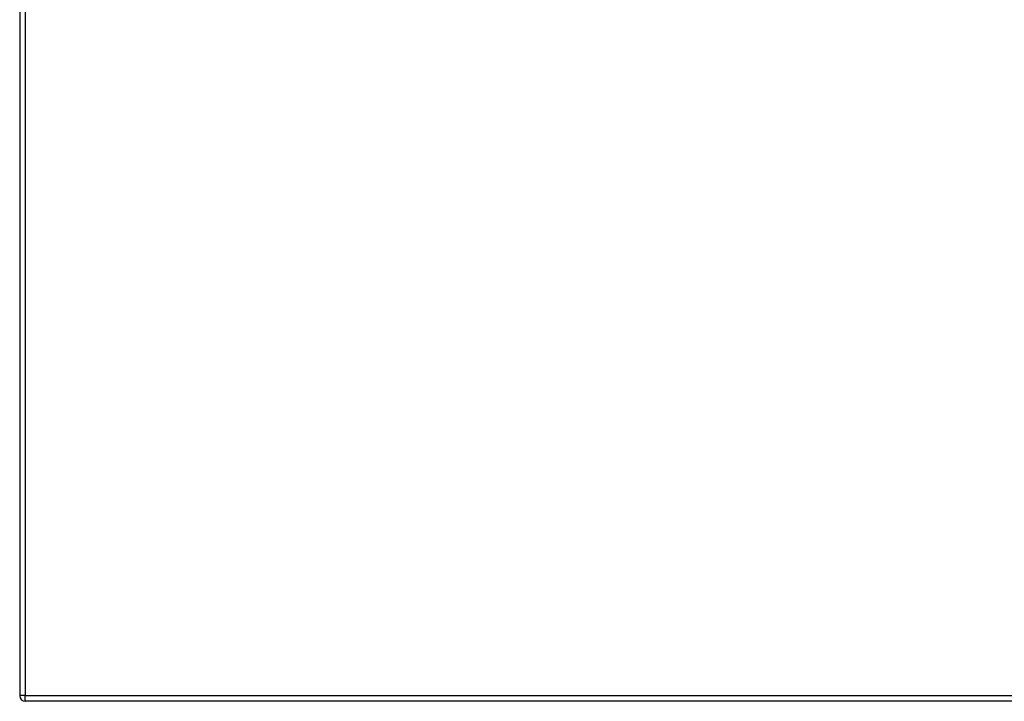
# Model space of a CAD drawing. Header units: inches. Extents: x 20 to 683, y 61 to 320.
# Tile 198 of 256: x 292 to 310, y 184 to 196. Entities that reach past the tile are written whole.
import ezdxf

# ---------------------------------------------------------------- set-up
doc = ezdxf.new("R2010")
doc.units = ezdxf.units.IN
doc.header["$MEASUREMENT"] = 0
doc.layers.add('Visible Edges(ANSI)', color=7, linetype='Continuous', lineweight=25)
doc.layers.add('Visible Tangent Edges(ANSI)', color=7, linetype='Continuous', lineweight=25)

msp = doc.modelspace()

# ---------------------------------------------------------------- linework, layer by layer
at = {"layer": 'Visible Edges(ANSI)'}
for p, q in [((292.393, 207.595), (292.393, 183.875)), ((364.097, 183.776), (292.492, 183.776))]:
    msp.add_line(p, q, dxfattribs=at)
msp.add_arc((292.492, 183.875), 0.099, 180, 270, dxfattribs=at)
at = {"layer": 'Visible Tangent Edges(ANSI)'}
for p, q in [((292.492, 207.595), (292.492, 183.875)), ((292.492, 183.875), (292.393, 183.875)), ((292.492, 183.776), (292.492, 183.875)), ((292.492, 183.875), (364.097, 183.875))]:
    msp.add_line(p, q, dxfattribs=at)

doc.saveas('drawing.dxf')
